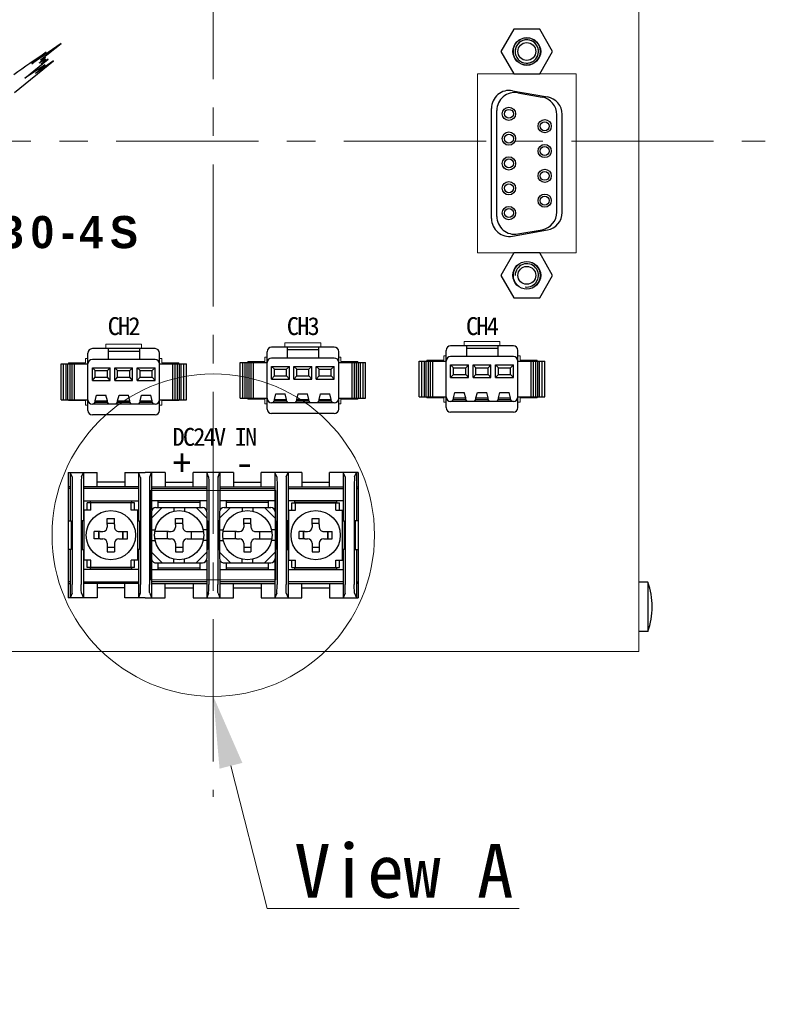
# Model space of a CAD drawing. Header units: millimetres. Extents: x 313 to 928, y 5 to 290.
# Tile 4 of 9: x 625 to 667, y 102 to 157. Entities that reach past the tile are written whole.
import ezdxf
from ezdxf import colors
from ezdxf.entities.mleader import LeaderData, LeaderLine
from ezdxf.math import Vec2, Vec3

# ---------------------------------------------------------------- set-up
doc = ezdxf.new("R2010")
doc.units = ezdxf.units.MM
doc.header["$LTSCALE"] = 0.25
doc.linetypes.add('CENTER', pattern=[50.8, 31.75, -6.35, 6.35, -6.35])
doc.layers.add('AM_0 プロファイル（中）', color=7, linetype='Continuous')
for name, color, linetype, lineweight in [('CENTER', 10, 'CENTER', 15), ('DIMENSION', 6, 'Continuous', 9), ('DSB-7962CE', 7, 'Continuous', 20), ('EXT. HARNESS', 7, 'Continuous', 20), ('Layer000', 7, 'Continuous', 25), ('OUTPUT HARNESS', 7, 'Continuous', 20), ('PANEL', 7, 'Continuous', 20)]:
    doc.layers.add(name, color=color, linetype=linetype, lineweight=lineweight)
doc.styles.get("Standard").update_dxf_attribs({"font": 'arial.ttf'})
doc.styles.add('takachi1', font='msgothic.ttc', dxfattribs={"height": 2.5})
doc.styles.add('VS Standard', font='msgothic.ttc', dxfattribs={"height": 3})

msp = doc.modelspace()

# ---------------------------------------------------------------- linework, layer by layer
at = {"layer": 'AM_0 プロファイル（中）'}
for p, q in [((627.7936, 131.6171), (629.3986, 131.6171)), ((627.7936, 131.6171), (627.7936, 124.6171)), ((627.9011, 131.6171), (627.9011, 128.9171)), ((628.6361, 131.6171), (628.6361, 128.9171)), ((629.3986, 130.8171), (629.3986, 131.6171)), ((630.9486, 131.6171), (630.9486, 130.8171)), ((630.9486, 131.6171), (632.0786, 131.6171)), ((631.7111, 131.6171), (631.7111, 128.9171)), ((633.2086, 131.6171), (632.0786, 131.6171)), ((632.4461, 131.6171), (632.4461, 129.4952)), ((633.2086, 131.6171), (633.2086, 130.8171)), ((634.7586, 130.8171), (634.7586, 131.6171)), ((635.8886, 131.6171), (634.7586, 131.6171)), ((635.5211, 131.6171), (635.5211, 129.4952)), ((637.0186, 131.6171), (635.8886, 131.6171)), ((636.2561, 131.6171), (636.2561, 129.4952)), ((637.0186, 131.6171), (637.0186, 130.8171)), ((638.5686, 130.8171), (638.5686, 131.6171)), ((639.6986, 131.6171), (638.5686, 131.6171)), ((639.3311, 131.6171), (639.3311, 129.4952)), ((640.8286, 131.6171), (639.6986, 131.6171)), ((640.0661, 131.6171), (640.0661, 128.9171)), ((640.8286, 131.6171), (640.8286, 130.8171)), ((642.3786, 130.8171), (642.3786, 131.6171)), ((643.9836, 131.6171), (642.3786, 131.6171)), ((643.1411, 131.6171), (643.1411, 128.9171)), ((643.8761, 131.6171), (643.8761, 128.9171)), ((643.9836, 131.6171), (643.9836, 124.6171)), ((630.9486, 131.0671), (629.3986, 131.0671)), ((633.2086, 131.0671), (634.7586, 131.0671)), ((637.0186, 131.0671), (638.5686, 131.0671)), ((640.8286, 131.0671), (642.3786, 131.0671)), ((627.9011, 130.8171), (627.7936, 130.8171)), ((627.9011, 130.7171), (627.7936, 130.7171)), ((631.7111, 130.8171), (628.6361, 130.8171)), ((631.7111, 130.7171), (628.6361, 130.7171)), ((632.4461, 130.8171), (635.5211, 130.8171)), ((632.4461, 130.7171), (635.5211, 130.7171)), ((636.2561, 130.8171), (639.3311, 130.8171)), ((636.2561, 130.7171), (639.3311, 130.7171)), ((640.0661, 130.8171), (643.1411, 130.8171)), ((640.0661, 130.7171), (643.1411, 130.7171)), ((643.8761, 130.8171), (643.9836, 130.8171)), ((643.8761, 130.7171), (643.9836, 130.7171)), ((627.7936, 128.9171), (627.9636, 128.9171)), ((627.9636, 128.9171), (627.9636, 127.3171)), ((628.6736, 128.9171), (628.5736, 128.9171)), ((628.5736, 128.9171), (628.5736, 127.3171)), ((631.6736, 128.9171), (631.7736, 128.9171)), ((631.7736, 128.9171), (631.7736, 127.3171)), ((632.4336, 128.9171), (632.3836, 128.9171)), ((632.3836, 128.9171), (632.3836, 127.3171)), ((635.5336, 128.9171), (635.5836, 128.9171)), ((635.5836, 128.9171), (635.5836, 127.3171)), ((636.2436, 128.9171), (636.1936, 128.9171)), ((636.1936, 128.9171), (636.1936, 127.3171)), ((639.3436, 128.9171), (639.3936, 128.9171)), ((639.3936, 128.9171), (639.3936, 127.3171)), ((640.1036, 128.9171), (640.0036, 128.9171)), ((640.0036, 128.9171), (640.0036, 127.3171)), ((643.1036, 128.9171), (643.2036, 128.9171)), ((643.2036, 128.9171), (643.2036, 127.3171)), ((643.9836, 128.9171), (643.8136, 128.9171)), ((643.8136, 128.9171), (643.8136, 127.3171)), ((627.9636, 127.3171), (627.7936, 127.3171)), ((627.9011, 127.3171), (627.9011, 124.6171)), ((628.5736, 127.3171), (628.6736, 127.3171)), ((628.6361, 127.3171), (628.6361, 124.6171)), ((631.7736, 127.3171), (631.6736, 127.3171)), ((631.7111, 127.3171), (631.7111, 124.6171)), ((632.3836, 127.3171), (632.4336, 127.3171)), ((635.5836, 127.3171), (635.5336, 127.3171)), ((636.1936, 127.3171), (636.2436, 127.3171)), ((639.3936, 127.3171), (639.3436, 127.3171)), ((640.0036, 127.3171), (640.1036, 127.3171)), ((640.0661, 127.3171), (640.0661, 124.6171)), ((643.2036, 127.3171), (643.1036, 127.3171)), ((643.1411, 127.3171), (643.1411, 124.6171)), ((643.8136, 127.3171), (643.9836, 127.3171)), ((643.8761, 127.3171), (643.8761, 124.6171)), ((632.4461, 126.7391), (632.4461, 124.6171)), ((635.5211, 126.7391), (635.5211, 124.6171)), ((636.2561, 126.7391), (636.2561, 124.6171)), ((639.3311, 126.7391), (639.3311, 124.6171)), ((627.9011, 125.5171), (627.7936, 125.5171)), ((627.7936, 125.4171), (627.9011, 125.4171)), ((628.6361, 125.5171), (631.7111, 125.5171)), ((631.7111, 125.4171), (628.6361, 125.4171)), ((629.3986, 125.4171), (629.3986, 124.6171)), ((630.9486, 124.6171), (630.9486, 125.4171)), ((635.5211, 125.5171), (632.4461, 125.5171)), ((632.4461, 125.4171), (635.5211, 125.4171)), ((633.2086, 124.6171), (633.2086, 125.4171)), ((634.7586, 125.4171), (634.7586, 124.6171)), ((639.3311, 125.5171), (636.2561, 125.5171)), ((636.2561, 125.4171), (639.3311, 125.4171)), ((637.0186, 124.6171), (637.0186, 125.4171)), ((638.5686, 125.4171), (638.5686, 124.6171)), ((643.1411, 125.5171), (640.0661, 125.5171)), ((640.0661, 125.4171), (643.1411, 125.4171)), ((640.8286, 124.6171), (640.8286, 125.4171)), ((642.3786, 125.4171), (642.3786, 124.6171)), ((643.8761, 125.5171), (643.9836, 125.5171)), ((643.9836, 125.4171), (643.8761, 125.4171)), ((660.1386, 125.4921), (659.6386, 125.4921)), ((660.1386, 125.4921), (660.1386, 122.7421)), ((630.9486, 125.1671), (629.3986, 125.1671)), ((633.2086, 125.1671), (634.7586, 125.1671)), ((637.0186, 125.1671), (638.5686, 125.1671)), ((640.8286, 125.1671), (642.3786, 125.1671)), ((629.3986, 124.6171), (627.7936, 124.6171)), ((632.0786, 124.6171), (630.9486, 124.6171)), ((632.0786, 124.6171), (633.2086, 124.6171)), ((634.7586, 124.6171), (635.8886, 124.6171)), ((635.8886, 124.6171), (637.0186, 124.6171)), ((638.5686, 124.6171), (639.6986, 124.6171)), ((639.6986, 124.6171), (640.8286, 124.6171)), ((642.3786, 124.6171), (643.9836, 124.6171)), ((660.1386, 122.7421), (659.6386, 122.7421))]:
    msp.add_line(p, q, dxfattribs=at)
at = {"layer": 'AM_0 プロファイル（中）', "color": 0}
for p, q in [((628.004, 131.365), (627.9011, 131.6171)), ((628.5332, 131.365), (628.6361, 131.6171)), ((631.814, 131.365), (631.7111, 131.6171)), ((632.3432, 131.365), (632.4461, 131.6171)), ((635.624, 131.365), (635.5211, 131.6171)), ((636.1532, 131.365), (636.2561, 131.6171)), ((639.434, 131.365), (639.3311, 131.6171)), ((639.9632, 131.365), (640.0661, 131.6171)), ((643.244, 131.365), (643.1411, 131.6171)), ((643.7732, 131.365), (643.8761, 131.6171)), ((628.004, 124.8692), (627.9011, 124.6171)), ((628.5332, 124.8692), (628.6361, 124.6171)), ((631.814, 124.8692), (631.7111, 124.6171)), ((632.3432, 124.8692), (632.4461, 124.6171)), ((635.624, 124.8692), (635.5211, 124.6171)), ((636.1532, 124.8692), (636.2561, 124.6171)), ((639.434, 124.8692), (639.3311, 124.6171)), ((639.9632, 124.8692), (640.0661, 124.6171)), ((643.244, 124.8692), (643.1411, 124.6171)), ((643.7732, 124.8692), (643.8761, 124.6171))]:
    msp.add_line(p, q, dxfattribs=at)
at = {"layer": 'AM_0 プロファイル（中）', "color": 0, "linetype": 'Continuous'}
for p, q in [((628.0186, 130.8671), (628.0186, 125.3671)), ((628.5186, 130.8671), (628.5186, 125.3671)), ((631.8286, 130.8671), (631.8286, 125.3671)), ((632.3286, 130.8671), (632.3286, 125.3671)), ((635.6386, 130.8671), (635.6386, 125.3671)), ((636.1386, 130.8671), (636.1386, 125.3671)), ((639.4486, 130.8671), (639.4486, 125.3671)), ((639.9486, 130.8671), (639.9486, 125.3671)), ((643.2586, 130.8671), (643.2586, 125.3671)), ((643.7586, 130.8671), (643.7586, 125.3671))]:
    msp.add_line(p, q, dxfattribs=at)
at = {"layer": 'AM_0 プロファイル（中）', "ltscale": 0.5}
for p, q in [((628.6361, 130.0296), (631.7111, 130.0296)), ((631.4986, 129.9171), (628.8486, 129.9171)), ((628.8486, 129.5171), (628.8486, 129.9171)), ((629.0111, 130.0296), (629.0111, 129.9141)), ((629.0111, 129.9421), (631.3361, 129.9421)), ((629.0486, 129.5171), (629.0486, 129.9171)), ((631.2986, 129.5171), (631.2986, 129.9171)), ((631.3361, 129.9209), (631.3361, 130.0296)), ((631.4986, 129.5171), (631.4986, 129.9171)), ((635.5211, 130.0296), (632.4461, 130.0296)), ((632.8211, 129.6636), (632.8211, 130.0296)), ((635.1461, 129.9421), (632.8211, 129.9421)), ((635.1461, 130.0296), (635.1461, 129.6668)), ((639.3311, 130.0296), (636.2561, 130.0296)), ((636.6311, 129.6636), (636.6311, 130.0296)), ((638.9561, 129.9421), (636.6311, 129.9421)), ((638.9561, 130.0296), (638.9561, 129.6668)), ((643.1411, 130.0296), (640.0661, 130.0296)), ((640.2786, 129.9171), (642.9286, 129.9171)), ((640.2786, 129.5171), (640.2786, 129.9171)), ((640.4411, 129.9209), (640.4411, 130.0296)), ((642.7661, 129.9421), (640.4411, 129.9421)), ((640.4786, 129.5171), (640.4786, 129.9171)), ((642.7286, 129.5171), (642.7286, 129.9171)), ((642.7661, 130.0296), (642.7661, 129.9141)), ((642.9286, 129.5171), (642.9286, 129.9171)), ((628.6736, 126.7171), (628.6736, 129.5171)), ((629.0486, 129.5171), (628.6736, 129.5171)), ((631.6736, 129.5171), (631.2986, 129.5171)), ((631.6736, 126.7171), (631.6736, 129.5171)), ((633.0336, 129.6671), (632.4336, 129.0671)), ((632.4336, 129.4171), (632.4336, 126.8171)), ((632.6836, 129.6671), (635.2836, 129.6671)), ((633.6836, 129.6671), (633.6836, 129.459)), ((634.2836, 129.6671), (634.2836, 129.459)), ((635.5336, 129.0671), (634.9336, 129.6671)), ((635.5336, 129.4171), (635.5336, 126.8171)), ((636.8436, 129.6671), (636.2436, 129.0671)), ((636.2436, 129.4171), (636.2436, 126.8171)), ((636.4936, 129.6671), (639.0936, 129.6671)), ((637.4936, 129.6671), (637.4936, 129.459)), ((638.0936, 129.6671), (638.0936, 129.459)), ((639.3436, 129.0671), (638.7436, 129.6671)), ((639.3436, 129.4171), (639.3436, 126.8171)), ((640.1036, 126.7171), (640.1036, 129.5171)), ((640.1036, 129.5171), (640.4786, 129.5171)), ((642.7286, 129.5171), (643.1036, 129.5171)), ((643.1036, 126.7171), (643.1036, 129.5171)), ((629.9736, 128.7171), (629.9736, 129.0421)), ((629.9736, 129.0421), (630.3736, 129.0421)), ((629.9736, 128.7921), (630.3736, 128.7921)), ((629.9736, 128.7171), (629.9736, 128.5671)), ((630.3736, 128.7171), (630.3736, 129.0421)), ((630.3736, 128.7171), (630.3736, 128.5671)), ((633.7836, 128.7171), (633.7836, 129.0421)), ((633.7836, 129.0421), (634.1836, 129.0421)), ((633.7836, 128.7921), (634.1836, 128.7921)), ((633.7836, 128.7171), (633.7836, 128.5671)), ((634.1836, 128.7171), (634.1836, 129.0421)), ((634.1836, 128.7171), (634.1836, 128.5671)), ((637.5936, 128.7171), (637.5936, 129.0421)), ((637.5936, 129.0421), (637.9936, 129.0421)), ((637.5936, 128.7921), (637.9936, 128.7921)), ((637.5936, 128.7171), (637.5936, 128.5671)), ((637.9936, 128.7171), (637.9936, 129.0421)), ((637.9936, 128.7171), (637.9936, 128.5671)), ((641.4036, 128.7171), (641.4036, 129.0421)), ((641.4036, 129.0421), (641.8036, 129.0421)), ((641.4036, 128.7921), (641.8036, 128.7921)), ((641.4036, 128.7171), (641.4036, 128.5671)), ((641.8036, 128.7171), (641.8036, 129.0421)), ((641.8036, 128.7171), (641.8036, 128.5671)), ((629.5736, 128.3171), (629.2486, 128.3171)), ((629.2486, 127.9171), (629.2486, 128.3171)), ((629.4986, 128.3171), (629.4986, 127.9171)), ((629.4986, 127.9171), (629.4986, 128.3171)), ((629.5736, 128.3171), (629.7236, 128.3171)), ((629.5736, 128.3171), (629.7236, 128.3171)), ((630.6236, 128.3171), (630.7736, 128.3171)), ((630.6236, 128.3171), (630.7736, 128.3171)), ((630.7736, 128.3171), (631.0986, 128.3171)), ((630.8486, 128.3171), (630.8486, 127.9171)), ((630.8486, 127.9171), (630.8486, 128.3171)), ((631.0986, 127.9171), (631.0986, 128.3171)), ((632.4336, 128.4171), (632.6418, 128.4171)), ((633.3836, 128.3171), (632.6233, 128.3171)), ((633.3086, 128.3171), (633.3086, 127.9171)), ((633.3836, 128.3171), (633.5336, 128.3171)), ((634.4336, 128.3171), (634.5836, 128.3171)), ((634.5836, 128.3171), (635.344, 128.3171)), ((634.6586, 128.3171), (634.6586, 127.9171)), ((635.5336, 128.4171), (635.3255, 128.4171)), ((636.2436, 128.4171), (636.4518, 128.4171)), ((637.1936, 128.3171), (636.4333, 128.3171)), ((637.1186, 128.3171), (637.1186, 127.9171)), ((637.1936, 128.3171), (637.3436, 128.3171)), ((638.2436, 128.3171), (638.3936, 128.3171)), ((638.3936, 128.3171), (639.154, 128.3171)), ((638.4686, 128.3171), (638.4686, 127.9171)), ((639.3436, 128.4171), (639.1355, 128.4171)), ((641.0036, 128.3171), (640.6786, 128.3171)), ((640.6786, 127.9171), (640.6786, 128.3171)), ((640.9286, 128.3171), (640.9286, 127.9171)), ((640.9286, 127.9171), (640.9286, 128.3171)), ((641.0036, 128.3171), (641.1536, 128.3171)), ((641.0036, 128.3171), (641.1536, 128.3171)), ((642.0536, 128.3171), (642.2036, 128.3171)), ((642.0536, 128.3171), (642.2036, 128.3171)), ((642.2036, 128.3171), (642.5286, 128.3171)), ((642.2786, 128.3171), (642.2786, 127.9171)), ((642.2786, 127.9171), (642.2786, 128.3171)), ((642.5286, 127.9171), (642.5286, 128.3171)), ((629.5736, 127.9171), (629.2486, 127.9171)), ((629.5736, 127.9171), (629.7236, 127.9171)), ((629.5736, 127.9171), (629.7236, 127.9171)), ((629.9736, 127.6671), (629.9736, 127.5171)), ((630.3736, 127.6671), (630.3736, 127.5171)), ((630.6236, 127.9171), (630.7736, 127.9171)), ((630.6236, 127.9171), (630.7736, 127.9171)), ((630.7736, 127.9171), (631.0986, 127.9171)), ((632.4336, 127.8171), (632.6418, 127.8171)), ((633.3836, 127.9171), (632.6233, 127.9171)), ((633.3836, 127.9171), (633.5336, 127.9171)), ((633.7836, 127.6671), (633.7836, 127.5171)), ((634.1836, 127.6671), (634.1836, 127.5171)), ((634.4336, 127.9171), (634.5836, 127.9171)), ((634.5836, 127.9171), (635.344, 127.9171)), ((635.5336, 127.8171), (635.3255, 127.8171)), ((636.2436, 127.8171), (636.4518, 127.8171)), ((637.1936, 127.9171), (636.4333, 127.9171)), ((637.1936, 127.9171), (637.3436, 127.9171)), ((637.5936, 127.6671), (637.5936, 127.5171)), ((637.9936, 127.6671), (637.9936, 127.5171)), ((638.2436, 127.9171), (638.3936, 127.9171)), ((638.3936, 127.9171), (639.154, 127.9171)), ((639.3436, 127.8171), (639.1355, 127.8171)), ((641.0036, 127.9171), (640.6786, 127.9171)), ((641.0036, 127.9171), (641.1536, 127.9171)), ((641.0036, 127.9171), (641.1536, 127.9171)), ((641.4036, 127.6671), (641.4036, 127.5171)), ((641.8036, 127.6671), (641.8036, 127.5171)), ((642.0536, 127.9171), (642.2036, 127.9171)), ((642.0536, 127.9171), (642.2036, 127.9171)), ((642.2036, 127.9171), (642.5286, 127.9171)), ((629.9736, 127.5171), (629.9736, 127.1921)), ((629.9736, 127.4421), (630.3736, 127.4421)), ((629.9736, 127.1921), (630.3736, 127.1921)), ((630.3736, 127.5171), (630.3736, 127.1921)), ((632.4336, 127.1671), (633.0336, 126.5671)), ((633.7836, 127.5171), (633.7836, 127.1921)), ((633.7836, 127.4421), (634.1836, 127.4421)), ((633.7836, 127.1921), (634.1836, 127.1921)), ((634.1836, 127.5171), (634.1836, 127.1921)), ((634.9336, 126.5671), (635.5336, 127.1671)), ((636.2436, 127.1671), (636.8436, 126.5671)), ((637.5936, 127.5171), (637.5936, 127.1921)), ((637.5936, 127.4421), (637.9936, 127.4421)), ((637.5936, 127.1921), (637.9936, 127.1921)), ((637.9936, 127.5171), (637.9936, 127.1921)), ((638.7436, 126.5671), (639.3436, 127.1671)), ((641.4036, 127.5171), (641.4036, 127.1921)), ((641.4036, 127.4421), (641.8036, 127.4421)), ((641.4036, 127.1921), (641.8036, 127.1921)), ((641.8036, 127.5171), (641.8036, 127.1921)), ((629.0486, 126.7171), (628.6736, 126.7171)), ((628.8486, 126.3171), (628.8486, 126.7171)), ((629.0486, 126.3171), (629.0486, 126.7171)), ((631.6736, 126.7171), (631.2986, 126.7171)), ((631.2986, 126.3171), (631.2986, 126.7171)), ((631.4986, 126.3171), (631.4986, 126.7171)), ((632.6836, 126.5671), (635.2836, 126.5671)), ((632.8211, 126.2046), (632.8211, 126.5666)), ((633.6836, 126.5671), (633.6836, 126.7752)), ((634.2836, 126.5671), (634.2836, 126.7752)), ((635.1461, 126.5666), (635.1461, 126.2046)), ((636.4936, 126.5671), (639.0936, 126.5671)), ((636.6311, 126.2046), (636.6311, 126.5666)), ((637.4936, 126.5671), (637.4936, 126.7752)), ((638.0936, 126.5671), (638.0936, 126.7752)), ((638.9561, 126.5666), (638.9561, 126.2046)), ((640.1036, 126.7171), (640.4786, 126.7171)), ((640.2786, 126.3171), (640.2786, 126.7171)), ((640.4786, 126.3171), (640.4786, 126.7171)), ((642.7286, 126.3171), (642.7286, 126.7171)), ((642.7286, 126.7171), (643.1036, 126.7171)), ((642.9286, 126.3171), (642.9286, 126.7171)), ((631.7111, 126.2046), (628.6361, 126.2046)), ((631.4986, 126.3171), (628.8486, 126.3171)), ((629.0111, 126.3152), (629.0111, 126.2046)), ((631.3361, 126.2921), (629.0111, 126.2921)), ((631.3361, 126.2046), (631.3361, 126.3113)), ((632.4461, 126.2046), (635.5211, 126.2046)), ((632.8211, 126.2921), (635.1461, 126.2921)), ((636.2561, 126.2046), (639.3311, 126.2046)), ((636.6311, 126.2921), (638.9561, 126.2921)), ((640.0661, 126.2046), (643.1411, 126.2046)), ((640.2786, 126.3171), (642.9286, 126.3171)), ((640.4411, 126.2046), (640.4411, 126.3113)), ((640.4411, 126.2921), (642.7661, 126.2921)), ((642.7661, 126.3152), (642.7661, 126.2046))]:
    msp.add_line(p, q, dxfattribs=at)
for centre in [(630.1736, 128.1171), (633.9836, 128.1171), (637.7936, 128.1171), (641.6036, 128.1171)]:
    msp.add_circle(centre, 1.375, dxfattribs=at)
for centre, start, end in [((632.6836, 129.4171), 89.99998, 179.99996), ((635.2836, 129.4171), 0, 89.99998), ((636.4936, 129.4171), 89.99998, 179.99996), ((639.0936, 129.4171), 0, 89.99998), ((629.7236, 128.5671), 270.00002, 0), ((630.6236, 128.5671), 179.99996, 270), ((633.5336, 128.5671), 270.00002, 0), ((634.4336, 128.5671), 179.99996, 270), ((637.3436, 128.5671), 270.00002, 0), ((638.2436, 128.5671), 179.99996, 270), ((641.1536, 128.5671), 270.00002, 0), ((642.0536, 128.5671), 179.99996, 270), ((629.7236, 127.6671), 0, 89.99998), ((630.6236, 127.6671), 89.99998, 179.99996), ((633.5336, 127.6671), 0, 89.99998), ((634.4336, 127.6671), 89.99998, 179.99996), ((637.3436, 127.6671), 0, 89.99998), ((638.2436, 127.6671), 89.99998, 179.99996), ((641.1536, 127.6671), 0, 89.99998), ((642.0536, 127.6671), 89.99998, 179.99996), ((632.6836, 126.8171), 179.99996, 270), ((635.2836, 126.8171), 270.00002, 0), ((636.4936, 126.8171), 179.99996, 270), ((639.0936, 126.8171), 270.00002, 0)]:
    msp.add_arc(centre, 0.25, start, end, dxfattribs=at)
at = {"layer": 'AM_0 プロファイル（中）'}
msp.add_arc((656.4824, 124.1171), 3.9062, 339.39031, 20.60969, dxfattribs=at)
at = {"layer": 'AM_0 プロファイル（中）', "color": 0, "extrusion": (0, 0, -1)}
for centre, major_axis in [((628.0025, 130.8671), (0, -0.5)), ((631.8125, 130.8671), (0, -0.5)), ((635.6225, 130.8671), (0, -0.5)), ((639.4325, 130.8671), (0, -0.5)), ((643.2425, 130.8671), (0, -0.5)), ((628.5347, 125.3671), (0, 0.5)), ((632.3447, 125.3671), (0, 0.5)), ((636.1547, 125.3671), (0, 0.5)), ((639.9647, 125.3671), (0, 0.5)), ((643.7747, 125.3671), (0, 0.5))]:
    msp.add_ellipse(centre, major_axis=major_axis, ratio=0.0321918, start_param=3.2335323, end_param=4.712389, dxfattribs=at)
at = {"layer": 'AM_0 プロファイル（中）', "color": 0}
for centre, major_axis in [((628.5347, 130.8671), (0, -0.5)), ((632.3447, 130.8671), (0, -0.5)), ((636.1547, 130.8671), (0, -0.5)), ((639.9647, 130.8671), (0, -0.5)), ((643.7747, 130.8671), (0, -0.5)), ((628.0025, 125.3671), (0, 0.5)), ((631.8125, 125.3671), (0, 0.5)), ((635.6225, 125.3671), (0, 0.5)), ((639.4325, 125.3671), (0, 0.5)), ((643.2425, 125.3671), (0, 0.5))]:
    msp.add_ellipse(centre, major_axis=major_axis, ratio=0.0321918, start_param=3.2335323, end_param=4.712389, dxfattribs=at)
at = {"layer": 'CENTER'}
for p, q in [((635.8886, 186.9185), (635.8886, 113.5126)), ((605.0757, 150.1185), (666.7016, 150.1185))]:
    msp.add_line(p, q, dxfattribs=at)
at = {"layer": 'DIMENSION'}
msp.add_circle((635.8886, 128.1171), 9, dxfattribs=at)
at = {"layer": 'DSB-7962CE', "linetype": 'Continuous', "lineweight": 25}
for points in [[(652.6669, 156.3699), (651.9453, 155.1199), (652.6669, 153.8699), (654.1103, 153.8699), (654.832, 155.1199), (654.1103, 156.3699)], [(652.667, 143.8699), (651.9453, 142.6199), (652.667, 141.3699), (654.1103, 141.3699), (654.832, 142.6199), (654.1103, 143.8699)]]:
    msp.add_lwpolyline(points, close=True, dxfattribs=at)
for centre in [(653.3886, 155.1199), (653.3887, 142.6199)]:
    msp.add_circle(centre, 0.5, dxfattribs=at)
for centre in [(653.3886, 155.1199), (653.3887, 142.6199)]:
    msp.add_arc(centre, 0.65, 261.52886, 180, dxfattribs=at)
at = {"layer": 'EXT. HARNESS', "linetype": 'Continuous', "lineweight": 25}
for p, q in [((652.5873, 152.9296), (654.5373, 152.5858)), ((652.8873, 152.8096), (654.2373, 152.5716)), ((651.4137, 145.7948), (651.4136, 151.9448)), ((651.7137, 145.9148), (651.7136, 151.8248)), ((655.0637, 146.1529), (655.0636, 151.5868)), ((655.3637, 146.1387), (655.3636, 151.601)), ((652.5873, 144.81), (654.5373, 145.1539)), ((652.8873, 144.93), (654.2373, 145.1681))]:
    msp.add_line(p, q, dxfattribs=at)
for centre, radius in [((653.3886, 155.1198), 0.775), ((652.3896, 151.6398), 0.3703), ((652.3896, 151.6398), 0.25), ((654.3877, 150.9473), 0.3703), ((654.3877, 150.9473), 0.25), ((652.3896, 150.2548), 0.3703), ((652.3896, 150.2548), 0.25), ((654.3877, 149.5623), 0.3703), ((654.3877, 149.5623), 0.25), ((652.3896, 148.8698), 0.3703), ((652.3896, 148.8698), 0.25), ((654.3877, 148.1773), 0.3703), ((654.3877, 148.1773), 0.25), ((652.3896, 147.4848), 0.3703), ((652.3896, 147.4848), 0.25), ((654.3877, 146.7923), 0.3703), ((654.3877, 146.7923), 0.25), ((652.3896, 146.0998), 0.3703), ((652.3896, 146.0998), 0.25), ((653.3887, 142.6199), 0.775)]:
    msp.add_circle(centre, radius, dxfattribs=at)
for centre, start, end in [((652.4136, 151.9448), 80.00021, 180.00021), ((652.7136, 151.8248), 80.00021, 180.00021), ((654.0636, 151.5868), 0.00021, 80.00021), ((654.3636, 151.601), 0.00021, 80.00021), ((652.4137, 145.7948), 180.00021, 280.00021), ((652.7137, 145.9148), 180.00021, 280.00021), ((654.0637, 146.1529), 280.00021, 0.00021), ((654.3637, 146.1387), 280.00021, 0.00021)]:
    msp.add_arc(centre, 1, start, end, dxfattribs=at)
at = {"layer": 'Layer000', "color": 7, "linetype": 'Continuous', "lineweight": 25}
for p, q in [((627.3887, 155.5726), (625.762, 154.4308)), ((626.2529, 154.6515), (627.3887, 155.5726)), ((625.762, 154.4308), (626.5574, 155.0758)), ((624.7898, 152.8339), (626.974, 154.5951)), ((625.3761, 153.6263), (626.6791, 154.683)), ((626.974, 154.5951), (625.9607, 153.8838)), ((626.1744, 154.4646), (626.5165, 154.8114)), ((626.5345, 154.683), (626.1744, 154.4646)), ((626.5165, 154.8114), (626.2529, 154.6515)), ((626.6791, 154.683), (626.2864, 154.4073)), ((626.2864, 154.4073), (626.5345, 154.683)), ((626.5018, 154.3839), (625.3761, 153.6263)), ((625.9607, 153.8838), (626.5018, 154.3839))]:
    msp.add_line(p, q, dxfattribs=at)
at = {"layer": 'Layer000', "linetype": 'Continuous', "lineweight": 25}
for start, end in [(87.62886, 267.62886), (267.62886, 87.62886)]:
    msp.add_arc((653.3886, 155.1198), 0.65, start, end, dxfattribs=at)
at = {"layer": 'Layer000', "color": 7, "linetype": 'Continuous', "lineweight": 25}
msp.add_arc((707.4926, 37.0883), 143.0789, 124.448701, 125.3246, dxfattribs=at)
at = {"layer": 'OUTPUT HARNESS', "linetype": 'Continuous', "lineweight": 25}
for p, q in [((642.6386, 138.6064), (639.1386, 138.6064)), ((640.0136, 138.6064), (640.0136, 138.0064)), ((641.7636, 138.6064), (641.7636, 138.0064)), ((652.6386, 138.6842), (649.1386, 138.6842)), ((650.0136, 138.6842), (650.0136, 138.0842)), ((650.0136, 138.5518), (651.7636, 138.5518)), ((651.7636, 138.6842), (651.7636, 138.0842)), ((628.8886, 135.0786), (628.8886, 138.2786)), ((632.6386, 138.5286), (629.1386, 138.5286)), ((630.0136, 138.5286), (630.0136, 137.9286)), ((630.0136, 138.3962), (631.7636, 138.3962)), ((631.7636, 138.5286), (631.7636, 137.9286)), ((632.8886, 135.0786), (632.8886, 138.2786)), ((638.8886, 135.1564), (638.8886, 138.3564)), ((642.6386, 138.0064), (639.1386, 138.0064)), ((640.0136, 138.474), (641.7636, 138.474)), ((642.8886, 135.1564), (642.8886, 138.3564)), ((648.8886, 135.2342), (648.8886, 138.4342)), ((652.6386, 138.0842), (649.1386, 138.0842)), ((652.8886, 135.2342), (652.8886, 138.4342)), ((627.3886, 135.6786), (627.3886, 137.6786)), ((627.3886, 137.6786), (628.8886, 137.6786)), ((627.3886, 135.6786), (627.3886, 137.6786)), ((627.5304, 135.6786), (627.5304, 137.6786)), ((627.6756, 135.6786), (627.6756, 137.6786)), ((627.7745, 135.6786), (627.7745, 137.6786)), ((627.8933, 135.6786), (627.8933, 137.6786)), ((628.0121, 135.6786), (628.0121, 137.6786)), ((628.1386, 135.6786), (628.1386, 137.6786)), ((632.6386, 137.9286), (629.1386, 137.9286)), ((629.1386, 137.4612), (630.1386, 137.4612)), ((629.1386, 136.7564), (629.1386, 137.4612)), ((629.3007, 137.3097), (629.1386, 137.4612)), ((629.9766, 137.3097), (630.1386, 137.4612)), ((630.1386, 136.7564), (630.1386, 137.4612)), ((630.3886, 137.4612), (631.3886, 137.4612)), ((630.3886, 136.7564), (630.3886, 137.4612)), ((630.5507, 137.3097), (630.3886, 137.4612)), ((631.2266, 137.3097), (631.3886, 137.4612)), ((631.3886, 136.7564), (631.3886, 137.4612)), ((631.6386, 137.4612), (632.6386, 137.4612)), ((631.6386, 136.7564), (631.6386, 137.4612)), ((631.8007, 137.3097), (631.6386, 137.4612)), ((632.4766, 137.3097), (632.6386, 137.4612)), ((632.6386, 136.7564), (632.6386, 137.4612)), ((632.8886, 137.6786), (634.3886, 137.6786)), ((633.6386, 135.6786), (633.6386, 137.6786)), ((633.7651, 135.6786), (633.7651, 137.6786)), ((633.8839, 135.6786), (633.8839, 137.6786)), ((634.0027, 135.6786), (634.0027, 137.6786)), ((634.1017, 135.6786), (634.1017, 137.6786)), ((634.2469, 135.6786), (634.2469, 137.6786)), ((634.3886, 135.6786), (634.3886, 137.6786)), ((637.3886, 135.7564), (637.3886, 137.7564)), ((637.3886, 137.7564), (638.8886, 137.7564)), ((637.3886, 135.7564), (637.3886, 137.7564)), ((637.5304, 135.7564), (637.5304, 137.7564)), ((637.6756, 135.7564), (637.6756, 137.7564)), ((637.7745, 135.7564), (637.7745, 137.7564)), ((637.8933, 135.7564), (637.8933, 137.7564)), ((638.0121, 135.7564), (638.0121, 137.7564)), ((638.1386, 135.7564), (638.1386, 137.7564)), ((639.1386, 137.539), (640.1386, 137.539)), ((639.1386, 136.8342), (639.1386, 137.539)), ((639.3007, 137.3875), (639.1386, 137.539)), ((639.9766, 137.3875), (640.1386, 137.539)), ((640.1386, 136.8342), (640.1386, 137.539)), ((640.3886, 137.539), (641.3886, 137.539)), ((640.3886, 136.8342), (640.3886, 137.539)), ((640.5507, 137.3875), (640.3886, 137.539)), ((641.2266, 137.3875), (641.3886, 137.539)), ((641.3886, 136.8342), (641.3886, 137.539)), ((641.6386, 137.539), (642.6386, 137.539)), ((641.6386, 136.8342), (641.6386, 137.539)), ((641.8007, 137.3875), (641.6386, 137.539)), ((642.4766, 137.3875), (642.6386, 137.539)), ((642.6386, 136.8342), (642.6386, 137.539)), ((642.8886, 137.7564), (644.3886, 137.7564)), ((643.6386, 135.7564), (643.6386, 137.7564)), ((643.7651, 135.7564), (643.7651, 137.7564)), ((643.8839, 135.7564), (643.8839, 137.7564)), ((644.0027, 135.7564), (644.0027, 137.7564)), ((644.1017, 135.7564), (644.1017, 137.7564)), ((644.2469, 135.7564), (644.2469, 137.7564)), ((644.3886, 135.7564), (644.3886, 137.7564)), ((647.3886, 135.8342), (647.3886, 137.8342)), ((647.3886, 137.8342), (648.8886, 137.8342)), ((647.3886, 135.8342), (647.3886, 137.8342)), ((647.5304, 135.8342), (647.5304, 137.8342)), ((647.6756, 135.8342), (647.6756, 137.8342)), ((647.7745, 135.8342), (647.7745, 137.8342)), ((647.8933, 135.8342), (647.8933, 137.8342)), ((648.0121, 135.8342), (648.0121, 137.8342)), ((648.1386, 135.8342), (648.1386, 137.8342)), ((649.1386, 137.6168), (650.1386, 137.6168)), ((649.1386, 136.912), (649.1386, 137.6168)), ((649.3007, 137.4652), (649.1386, 137.6168)), ((649.3007, 137.4652), (649.9766, 137.4652)), ((649.3007, 137.0917), (649.3007, 137.4652)), ((649.9766, 137.4652), (650.1386, 137.6168)), ((649.9766, 137.0917), (649.9766, 137.4652)), ((650.1386, 136.912), (650.1386, 137.6168)), ((650.3886, 137.6168), (651.3886, 137.6168)), ((650.3886, 136.912), (650.3886, 137.6168)), ((650.5507, 137.4652), (650.3886, 137.6168)), ((650.5507, 137.4652), (651.2266, 137.4652)), ((650.5507, 137.0917), (650.5507, 137.4652)), ((651.2266, 137.4652), (651.3886, 137.6168)), ((651.2266, 137.0917), (651.2266, 137.4652)), ((651.3886, 136.912), (651.3886, 137.6168)), ((651.6386, 137.6168), (652.6386, 137.6168)), ((651.6386, 136.912), (651.6386, 137.6168)), ((651.8007, 137.4652), (651.6386, 137.6168)), ((651.8007, 137.4652), (652.4766, 137.4652)), ((651.8007, 137.0917), (651.8007, 137.4652)), ((652.4766, 137.4652), (652.6386, 137.6168)), ((652.4766, 137.0917), (652.4766, 137.4652)), ((652.6386, 136.912), (652.6386, 137.6168)), ((652.8886, 137.8342), (654.3886, 137.8342)), ((653.6386, 135.8342), (653.6386, 137.8342)), ((653.7651, 135.8342), (653.7651, 137.8342)), ((653.8839, 135.8342), (653.8839, 137.8342)), ((654.0027, 135.8342), (654.0027, 137.8342)), ((654.1017, 135.8342), (654.1017, 137.8342)), ((654.2469, 135.8342), (654.2469, 137.8342)), ((654.3886, 135.8342), (654.3886, 137.8342)), ((629.1386, 136.7564), (629.3007, 136.9361)), ((629.3007, 137.3097), (629.9766, 137.3097)), ((629.3007, 136.9361), (629.3007, 137.3097)), ((629.3007, 136.9361), (629.9766, 136.9361)), ((629.9766, 136.9361), (629.9766, 137.3097)), ((630.1386, 136.7564), (629.9766, 136.9361)), ((630.3886, 136.7564), (630.5507, 136.9361)), ((630.5507, 137.3097), (631.2266, 137.3097)), ((630.5507, 136.9361), (630.5507, 137.3097)), ((630.5507, 136.9361), (631.2266, 136.9361)), ((631.2266, 136.9361), (631.2266, 137.3097)), ((631.3886, 136.7564), (631.2266, 136.9361)), ((631.6386, 136.7564), (631.8007, 136.9361)), ((631.8007, 137.3097), (632.4766, 137.3097)), ((631.8007, 136.9361), (631.8007, 137.3097)), ((631.8007, 136.9361), (632.4766, 136.9361)), ((632.4766, 136.9361), (632.4766, 137.3097)), ((632.6386, 136.7564), (632.4766, 136.9361)), ((639.1386, 136.8342), (639.3007, 137.0139)), ((639.3007, 137.3875), (639.9766, 137.3875)), ((639.3007, 137.0139), (639.3007, 137.3875)), ((639.3007, 137.0139), (639.9766, 137.0139)), ((639.9766, 137.0139), (639.9766, 137.3875)), ((640.1386, 136.8342), (639.9766, 137.0139)), ((640.3886, 136.8342), (640.5507, 137.0139)), ((640.5507, 137.3875), (641.2266, 137.3875)), ((640.5507, 137.0139), (640.5507, 137.3875)), ((640.5507, 137.0139), (641.2266, 137.0139)), ((641.2266, 137.0139), (641.2266, 137.3875)), ((641.3886, 136.8342), (641.2266, 137.0139)), ((641.6386, 136.8342), (641.8007, 137.0139)), ((641.8007, 137.3875), (642.4766, 137.3875)), ((641.8007, 137.0139), (641.8007, 137.3875)), ((641.8007, 137.0139), (642.4766, 137.0139)), ((642.4766, 137.0139), (642.4766, 137.3875)), ((642.6386, 136.8342), (642.4766, 137.0139)), ((649.1386, 136.912), (649.3007, 137.0917)), ((649.1386, 136.912), (650.1386, 136.912)), ((649.3007, 137.0917), (649.9766, 137.0917)), ((650.1386, 136.912), (649.9766, 137.0917)), ((650.3886, 136.912), (650.5507, 137.0917)), ((650.3886, 136.912), (651.3886, 136.912)), ((650.5507, 137.0917), (651.2266, 137.0917)), ((651.3886, 136.912), (651.2266, 137.0917)), ((651.6386, 136.912), (651.8007, 137.0917)), ((651.6386, 136.912), (652.6386, 136.912)), ((651.8007, 137.0917), (652.4766, 137.0917)), ((652.6386, 136.912), (652.4766, 137.0917)), ((629.1386, 136.7564), (630.1386, 136.7564)), ((630.3886, 136.7564), (631.3886, 136.7564)), ((631.6386, 136.7564), (632.6386, 136.7564)), ((639.1386, 136.8342), (640.1386, 136.8342)), ((640.3886, 136.8342), (641.3886, 136.8342)), ((641.6386, 136.8342), (642.6386, 136.8342)), ((629.3007, 135.6181), (629.3781, 135.9282)), ((629.3781, 135.9282), (629.8991, 135.9282)), ((629.9766, 135.6181), (629.8991, 135.9282)), ((630.5507, 135.6181), (630.6281, 135.9282)), ((630.6281, 135.9282), (631.1491, 135.9282)), ((631.2266, 135.6181), (631.1491, 135.9282)), ((631.8007, 135.6181), (631.8781, 135.9282)), ((631.8781, 135.9282), (632.3991, 135.9282)), ((632.4766, 135.6181), (632.3991, 135.9282)), ((639.3007, 135.6959), (639.3781, 136.006)), ((639.3781, 136.006), (639.8991, 136.006)), ((639.9766, 135.6959), (639.8991, 136.006)), ((640.5507, 135.6959), (640.6281, 136.006)), ((640.6281, 136.006), (641.1491, 136.006)), ((641.2266, 135.6959), (641.1491, 136.006)), ((641.8007, 135.6959), (641.8781, 136.006)), ((641.8781, 136.006), (642.3991, 136.006)), ((642.4766, 135.6959), (642.3991, 136.006)), ((647.3886, 135.8342), (648.8886, 135.8342)), ((649.3007, 135.7737), (649.3781, 136.0838)), ((649.3781, 136.0838), (649.8991, 136.0838)), ((649.9766, 135.7737), (649.8991, 136.0838)), ((650.5507, 135.7737), (650.6281, 136.0838)), ((650.6281, 136.0838), (651.1491, 136.0838)), ((651.2266, 135.7737), (651.1491, 136.0838)), ((651.8007, 135.7737), (651.8781, 136.0838)), ((651.8781, 136.0838), (652.3991, 136.0838)), ((652.4766, 135.7737), (652.3991, 136.0838)), ((652.8886, 135.8342), (654.3886, 135.8342)), ((627.3886, 135.6786), (628.8886, 135.6786)), ((632.6386, 135.4286), (629.1386, 135.4286)), ((629.2126, 135.4286), (629.3007, 135.5335)), ((629.3007, 135.5335), (629.3007, 135.6181)), ((629.3007, 135.6181), (629.9766, 135.6181)), ((629.3007, 135.5335), (629.9766, 135.5335)), ((629.9766, 135.5335), (629.9766, 135.6181)), ((630.0647, 135.4286), (629.9766, 135.5335)), ((630.4626, 135.4286), (630.5507, 135.5335)), ((630.5507, 135.5335), (630.5507, 135.6181)), ((630.5507, 135.6181), (631.2266, 135.6181)), ((630.5507, 135.5335), (631.2266, 135.5335)), ((631.2266, 135.5335), (631.2266, 135.6181)), ((631.3147, 135.4286), (631.2266, 135.5335)), ((631.7126, 135.4286), (631.8007, 135.5335)), ((631.8007, 135.5335), (631.8007, 135.6181)), ((631.8007, 135.6181), (632.4766, 135.6181)), ((631.8007, 135.5335), (632.4766, 135.5335)), ((632.4766, 135.5335), (632.4766, 135.6181)), ((632.5647, 135.4286), (632.4766, 135.5335)), ((632.8886, 135.6786), (634.3886, 135.6786)), ((637.3886, 135.7564), (638.8886, 135.7564)), ((642.6386, 135.5064), (639.1386, 135.5064)), ((639.2126, 135.5064), (639.3007, 135.6113)), ((639.3007, 135.6113), (639.3007, 135.6959)), ((639.3007, 135.6959), (639.9766, 135.6959)), ((639.3007, 135.6113), (639.9766, 135.6113)), ((639.9766, 135.6113), (639.9766, 135.6959)), ((640.0647, 135.5064), (639.9766, 135.6113)), ((640.4626, 135.5064), (640.5507, 135.6113)), ((640.5507, 135.6113), (640.5507, 135.6959)), ((640.5507, 135.6959), (641.2266, 135.6959)), ((640.5507, 135.6113), (641.2266, 135.6113)), ((641.2266, 135.6113), (641.2266, 135.6959)), ((641.3147, 135.5064), (641.2266, 135.6113)), ((641.7126, 135.5064), (641.8007, 135.6113)), ((641.8007, 135.6113), (641.8007, 135.6959)), ((641.8007, 135.6959), (642.4766, 135.6959)), ((641.8007, 135.6113), (642.4766, 135.6113)), ((642.4766, 135.6113), (642.4766, 135.6959)), ((642.5647, 135.5064), (642.4766, 135.6113)), ((642.8886, 135.7564), (644.3886, 135.7564)), ((652.6386, 135.5842), (649.1386, 135.5842)), ((649.2126, 135.5842), (649.3007, 135.6891)), ((649.3007, 135.6891), (649.3007, 135.7737)), ((649.3007, 135.7737), (649.9766, 135.7737)), ((649.3007, 135.6891), (649.9766, 135.6891)), ((649.9766, 135.6891), (649.9766, 135.7737)), ((650.0647, 135.5842), (649.9766, 135.6891)), ((650.4626, 135.5842), (650.5507, 135.6891)), ((650.5507, 135.6891), (650.5507, 135.7737)), ((650.5507, 135.7737), (651.2266, 135.7737)), ((650.5507, 135.6891), (651.2266, 135.6891)), ((651.2266, 135.6891), (651.2266, 135.7737)), ((651.3147, 135.5842), (651.2266, 135.6891)), ((651.7126, 135.5842), (651.8007, 135.6891)), ((651.8007, 135.6891), (651.8007, 135.7737)), ((651.8007, 135.7737), (652.4766, 135.7737)), ((651.8007, 135.6891), (652.4766, 135.6891)), ((652.4766, 135.6891), (652.4766, 135.7737)), ((652.5647, 135.5842), (652.4766, 135.6891)), ((632.6386, 134.8286), (629.1386, 134.8286)), ((642.6386, 134.9064), (639.1386, 134.9064)), ((652.6386, 134.9842), (649.1386, 134.9842))]:
    msp.add_line(p, q, dxfattribs=at)
for centre, start, end in [((639.1386, 138.3564), 90, 180), ((642.6386, 138.3564), 0, 90), ((649.1386, 138.4342), 90, 180), ((652.6386, 138.4342), 0, 90), ((629.1386, 138.2786), 90, 180), ((632.6386, 138.2786), 0, 90), ((639.1386, 137.7564), 90, 180), ((642.6386, 137.7564), 0, 90), ((649.1386, 137.8342), 90, 180), ((652.6386, 137.8342), 0, 90), ((629.1386, 137.6786), 90, 180), ((632.6386, 137.6786), 0, 90), ((649.1386, 135.8342), 180, 270), ((652.6386, 135.8342), 270, 0), ((629.1386, 135.6786), 180, 270), ((632.6386, 135.6786), 270, 0), ((639.1386, 135.7564), 180, 270), ((642.6386, 135.7564), 270, 0), ((649.1386, 135.2342), 180, 270), ((652.6386, 135.2342), 270, 0), ((629.1386, 135.0786), 180, 270), ((632.6386, 135.0786), 270, 0), ((639.1386, 135.1564), 180, 270), ((642.6386, 135.1564), 270, 0)]:
    msp.add_arc(centre, 0.25, start, end, dxfattribs=at)
at = {"layer": 'PANEL'}
for p, q in [((629.889, 138.7786), (631.889, 138.7786)), ((629.889, 138.5286), (629.889, 138.7786)), ((629.889, 138.7786), (631.889, 138.7786)), ((629.889, 138.5286), (629.889, 138.7786)), ((631.889, 138.7786), (631.889, 138.5286)), ((631.889, 138.7786), (631.889, 138.5286)), ((639.889, 138.8564), (641.889, 138.8564)), ((639.889, 138.6064), (639.889, 138.8564)), ((639.889, 138.8564), (641.889, 138.8564)), ((639.889, 138.6064), (639.889, 138.8564)), ((641.889, 138.8564), (641.889, 138.6064)), ((641.889, 138.8564), (641.889, 138.6064)), ((649.889, 138.9342), (651.889, 138.9342)), ((649.889, 138.6842), (649.889, 138.9342)), ((649.889, 138.9342), (651.889, 138.9342)), ((649.889, 138.6842), (649.889, 138.9342)), ((651.889, 138.9342), (651.889, 138.6842)), ((651.889, 138.9342), (651.889, 138.6842)), ((638.764, 138.0564), (638.8886, 138.0564)), ((638.764, 137.8064), (638.764, 138.0564)), ((638.764, 138.0564), (638.8886, 138.0564)), ((638.764, 137.8064), (638.764, 138.0564)), ((642.8886, 138.0564), (643.014, 138.0564)), ((642.8886, 138.0564), (643.014, 138.0564)), ((643.014, 138.0564), (643.014, 137.8064)), ((643.014, 138.0564), (643.014, 137.8064)), ((648.764, 138.1342), (648.8886, 138.1342)), ((648.764, 137.8842), (648.764, 138.1342)), ((648.764, 138.1342), (648.8886, 138.1342)), ((648.764, 137.8842), (648.764, 138.1342)), ((652.8886, 138.1342), (653.014, 138.1342)), ((652.8886, 138.1342), (653.014, 138.1342)), ((653.014, 138.1342), (653.014, 137.8842)), ((653.014, 138.1342), (653.014, 137.8842)), ((627.814, 137.7286), (628.764, 137.7286)), ((627.814, 137.7286), (628.764, 137.7286)), ((627.814, 137.6786), (627.814, 137.7286)), ((627.814, 137.6786), (627.814, 137.7286)), ((628.764, 137.9786), (628.8886, 137.9786)), ((628.764, 137.7286), (628.764, 137.9786)), ((628.764, 137.9786), (628.8886, 137.9786)), ((628.764, 137.7286), (628.764, 137.9786)), ((632.8886, 137.9786), (633.014, 137.9786)), ((632.8886, 137.9786), (633.014, 137.9786)), ((633.014, 137.9786), (633.014, 137.7286)), ((633.014, 137.9786), (633.014, 137.7286)), ((633.014, 137.7286), (633.964, 137.7286)), ((633.014, 137.7286), (633.964, 137.7286)), ((633.964, 137.7286), (633.964, 137.6786)), ((633.964, 137.7286), (633.964, 137.6786)), ((637.814, 137.8064), (638.764, 137.8064)), ((637.814, 137.8064), (638.764, 137.8064)), ((637.814, 137.7564), (637.814, 137.8064)), ((637.814, 137.7564), (637.814, 137.8064)), ((643.014, 137.8064), (643.964, 137.8064)), ((643.014, 137.8064), (643.964, 137.8064)), ((643.964, 137.8064), (643.964, 137.7564)), ((643.964, 137.8064), (643.964, 137.7564)), ((647.814, 137.8842), (648.764, 137.8842)), ((647.814, 137.8842), (648.764, 137.8842)), ((647.814, 137.8342), (647.814, 137.8842)), ((647.814, 137.8342), (647.814, 137.8842)), ((653.014, 137.8842), (653.964, 137.8842)), ((653.014, 137.8842), (653.964, 137.8842)), ((653.964, 137.8842), (653.964, 137.8342)), ((653.964, 137.8842), (653.964, 137.8342)), ((647.814, 135.7842), (647.814, 135.8342)), ((647.814, 135.7842), (647.814, 135.8342)), ((648.764, 135.7842), (647.814, 135.7842)), ((648.764, 135.7842), (647.814, 135.7842)), ((648.764, 135.5342), (648.764, 135.7842)), ((648.764, 135.5342), (648.764, 135.7842)), ((653.014, 135.7842), (653.014, 135.5342)), ((653.964, 135.7842), (653.014, 135.7842)), ((653.014, 135.7842), (653.014, 135.5342)), ((653.964, 135.7842), (653.014, 135.7842)), ((653.964, 135.8342), (653.964, 135.7842)), ((653.964, 135.8342), (653.964, 135.7842)), ((627.814, 135.6286), (627.814, 135.6786)), ((627.814, 135.6286), (627.814, 135.6786)), ((628.764, 135.6286), (627.814, 135.6286)), ((628.764, 135.6286), (627.814, 135.6286)), ((628.764, 135.3786), (628.764, 135.6286)), ((628.764, 135.3786), (628.764, 135.6286)), ((628.764, 135.3786), (628.8886, 135.3786)), ((628.764, 135.3786), (628.8886, 135.3786)), ((632.8886, 135.3786), (633.014, 135.3786)), ((632.8886, 135.3786), (633.014, 135.3786)), ((633.014, 135.6286), (633.014, 135.3786)), ((633.964, 135.6286), (633.014, 135.6286)), ((633.014, 135.6286), (633.014, 135.3786)), ((633.964, 135.6286), (633.014, 135.6286)), ((633.964, 135.6786), (633.964, 135.6286)), ((633.964, 135.6786), (633.964, 135.6286)), ((637.814, 135.7064), (637.814, 135.7564)), ((637.814, 135.7064), (637.814, 135.7564)), ((638.764, 135.7064), (637.814, 135.7064)), ((638.764, 135.7064), (637.814, 135.7064)), ((638.764, 135.4564), (638.764, 135.7064)), ((638.764, 135.4564), (638.764, 135.7064)), ((638.764, 135.4564), (638.8886, 135.4564)), ((638.764, 135.4564), (638.8886, 135.4564)), ((642.8886, 135.4564), (643.014, 135.4564)), ((642.8886, 135.4564), (643.014, 135.4564)), ((643.014, 135.7064), (643.014, 135.4564)), ((643.964, 135.7064), (643.014, 135.7064)), ((643.014, 135.7064), (643.014, 135.4564)), ((643.964, 135.7064), (643.014, 135.7064)), ((643.964, 135.7564), (643.964, 135.7064)), ((643.964, 135.7564), (643.964, 135.7064)), ((648.764, 135.5342), (648.8886, 135.5342)), ((648.764, 135.5342), (648.8886, 135.5342)), ((652.8886, 135.5342), (653.014, 135.5342)), ((652.8886, 135.5342), (653.014, 135.5342))]:
    msp.add_line(p, q, dxfattribs=at)
for points in [[(612.1386, 178.6198), (659.6386, 178.6198), (659.6386, 121.6171), (612.1386, 121.6171)], [(650.6386, 153.8699), (656.1386, 153.8699), (656.1386, 143.8699), (650.6386, 143.8699)], [(632.3886, 130.6171), (639.3886, 130.6171), (639.3886, 125.6171), (632.3886, 125.6171)]]:
    msp.add_lwpolyline(points, close=True, dxfattribs=at)
for centre in [(653.3886, 155.1199), (653.3886, 155.1199), (653.3887, 142.6198), (653.3887, 142.6198)]:
    msp.add_circle(centre, 0.75, dxfattribs=at)

# ---------------------------------------------------------------- texts
for s, insert, char_height, width, attachment_point, style in [('\\f@ＭＳ Ｐゴシック|b1|i0|c128;\\T1.3;VCT-2430-4S', (622.8012, 144.1079), 1.8, 17.972349, 8, 'VS Standard'), ('\\T0.8;DC24V IN', (635.9267, 133.5952), 1, 11.80897, 5, 'takachi1')]:
    msp.add_mtext(s, dxfattribs=dict(at, insert=insert, char_height=char_height, width=width, attachment_point=attachment_point, style=style))
at = {"layer": 'PANEL', "color": 0, "char_height": 1, "width": 2.279057, "attachment_point": 8, "style": 'takachi1'}
for s, insert in [('\\T0.8;CH2', (630.861, 139.2717)), ('\\T0.8;CH3', (640.861, 139.2717)), ('\\T0.8;CH4', (650.861, 139.2717))]:
    msp.add_mtext(s, dxfattribs=dict(at, insert=insert))
at = {"layer": 'PANEL', "char_height": 1.5, "width": 0.372586, "attachment_point": 8}
for s, insert in [('\\fＭＳ ゴシック|b0|i0|c128;+', (634.1386, 131.4128)), ('\\fＭＳ ゴシック|b0|i0|c128;-', (637.6386, 131.4128))]:
    msp.add_mtext(s, dxfattribs=dict(at, insert=insert))

# ---------------------------------------------------------------- leaders
at = {"layer": 'DIMENSION'}
ml = msp.add_multileader_mtext('Standard', dxfattribs=at)
ml.set_content('View A', color=256, style='VS Standard')
ml.set_leader_properties(color=256, linetype='ByLayer', lineweight=-1)
ml.build(insert=Vec2(0, 0))
ml.multileader.update_dxf_attribs({"text_left_attachment_type": 6, "text_right_attachment_type": 6, "dogleg_length": 0})
ctx = ml.context
ctx.base_point, ctx.char_height, ctx.landing_gap_size, ctx.plane_origin = Vec3(638.9019, 107.2699), 3, 1.5, Vec3(852.6576, 113.0677)
ctx.left_attachment, ctx.right_attachment = 6, 6
notes = []
notes.append((ctx, [(0, (1, 1, 0), (638.9019, 107.2699), (1, 0), 0, [(0, [(635.8886, 119.1171)], 0, [])])]))
ctx.mtext.insert, ctx.mtext.flow_direction = Vec3(640.4019, 110.8699), 5
for ctx, leaders in notes:
    for number, flags, end, landing, length, lines in leaders:
        leader = LeaderData()
        leader.index, (leader.has_last_leader_line, leader.has_dogleg_vector, leader.attachment_direction) = number, flags
        leader.last_leader_point, leader.dogleg_vector, leader.dogleg_length = Vec3(end), Vec3(landing), length
        for number, points, colour, breaks in lines:
            line = LeaderLine()
            line.index, line.vertices, line.color, line.breaks = number, Vec3.list(points), colors.encode_raw_color(colour), breaks
            leader.lines.append(line)
        ctx.leaders.append(leader)

doc.saveas('drawing.dxf')
